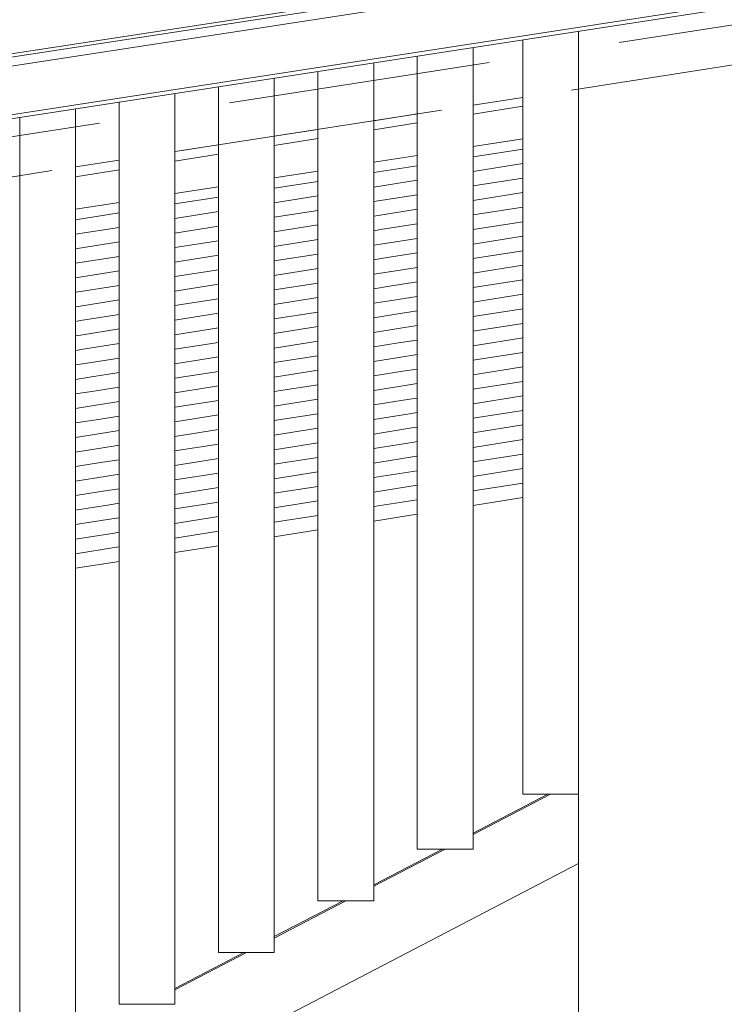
# Model space of a CAD drawing. Header units: millimetres. Extents: x -65 to 293624, y -1905 to 31061.
# Tile 231 of 256: x 119307 to 119874, y 22962 to 23755. Entities that reach past the tile are written whole.
import ezdxf

# ---------------------------------------------------------------- set-up
doc = ezdxf.new("R2010")
doc.units = ezdxf.units.MM
doc.header["$MEASUREMENT"] = 0
doc.linetypes.add('Hidden Line', pattern=[317.5, 211.666667, -105.833333])
for name, color, linetype in [('00 2D joon.AR', 7, 'Continuous'), ('1236 Katuslaed.AR', 7, 'Continuous'), ('1244 Fassaadivarustus.AR', 7, 'Continuous'), ('1245 Klaasfassaadid.AR', 7, 'Continuous'), ('1245 Sisehoovi varjestus.AR', 7, 'Continuous'), ('1248 Vihmaveerennid.AR', 7, 'Continuous'), ('1253 Terrassipostid.AR', 7, 'Continuous'), ('1263 Katuse alusserv.AR', 7, 'Continuous')]:
    doc.layers.add(name, color=color, linetype=linetype)

# ---------------------------------------------------------------- blocks, each defined once
blk = doc.blocks.new('Section Element_1063_3', base_point=(20443.11, 12361.43))
at = {"layer": '1253 Terrassipostid.AR', "color": 7, "linetype": 'Continuous', "lineweight": 13}
blk.add_line((119756.87, 19659.59), (119756.87, 23745.94), dxfattribs=at)
blk = doc.blocks.new('Section Element_1121_3', base_point=(20443.11, 12361.43))
at = {"layer": '1244 Fassaadivarustus.AR', "color": 7, "linetype": 'Continuous', "lineweight": 13}
for p, q in [((119734.37, 23131.53), (119671.87, 23098.97)), ((119732.2, 23131.53), (119671.87, 23100.1)), ((119649.37, 23087.24), (119591.87, 23057.29)), ((119647.2, 23087.24), (119591.87, 23058.41)), ((119569.37, 23045.56), (119511.87, 23015.6)), ((119567.2, 23045.56), (119511.87, 23016.73)), ((119489.37, 23003.88), (119431.87, 22973.92)), ((119487.2, 23003.88), (119431.87, 22975.05))]:
    blk.add_line(p, q, dxfattribs=at)
blk = doc.blocks.new('Section Element_1428_3', base_point=(20443.11, 12361.43))
at = {"layer": '1248 Vihmaveerennid.AR', "color": 7, "linetype": 'Continuous', "lineweight": 13}
for p, q in [((107568.05, 21915.2), (129117.8, 25239.8)), ((107570.49, 21918.29), (129117.53, 25242.47)), ((115501.87, 23131.81), (129118.53, 25232.53)), ((115501.87, 23092.64), (129122.41, 25193.96)), ((115501.87, 23089.49), (129122.72, 25190.86))]:
    blk.add_line(p, q, dxfattribs=at)
blk = doc.blocks.new('Section Element_1645_3', base_point=(20443.11, 12361.43))
at = {"layer": '1245 Klaasfassaadid.AR', "color": 7, "linetype": 'Continuous', "lineweight": 13}
for p, q in [((118761.88, 22557.19), (119756.87, 23075.6)), ((118745.74, 22548.78), (118761.88, 22557.19))]:
    blk.add_line(p, q, dxfattribs=at)
blk = doc.blocks.new('*X2236', base_point=(20443.11, 12361.43))
at = {"layer": '1263 Katuse alusserv.AR', "color": 7, "linetype": 'Continuous', "lineweight": 13}
for p, q in [((119386.87, 23599.75), (119351.87, 23594.22)), ((119386.87, 23599.75), (119351.87, 23594.22)), ((119386.87, 23588.05), (119351.87, 23582.52)), ((119386.87, 23588.05), (119351.87, 23582.52)), ((119386.87, 23576.36), (119351.87, 23570.83)), ((119386.87, 23576.36), (119351.87, 23570.83)), ((119386.87, 23564.66), (119351.87, 23559.13)), ((119386.87, 23564.66), (119351.87, 23559.13)), ((119386.87, 23552.96), (119351.87, 23547.43)), ((119386.87, 23552.96), (119351.87, 23547.43)), ((119386.87, 23541.26), (119352.25, 23535.79)), ((119386.87, 23541.26), (119352.25, 23535.79)), ((119352.25, 23535.79), (119351.87, 23535.73)), ((119352.25, 23535.79), (119351.87, 23535.73)), ((119354.06, 23524.38), (119351.87, 23524.03)), ((119354.06, 23524.38), (119351.87, 23524.03)), ((119386.87, 23529.56), (119354.06, 23524.38)), ((119386.87, 23529.56), (119354.06, 23524.38)), ((119386.87, 23517.87), (119355.86, 23512.97)), ((119386.87, 23517.87), (119355.86, 23512.97)), ((119355.86, 23512.97), (119351.87, 23512.33)), ((119355.86, 23512.97), (119351.87, 23512.33)), ((119357.66, 23501.55), (119351.87, 23500.64)), ((119357.66, 23501.55), (119351.87, 23500.64)), ((119386.87, 23506.17), (119357.66, 23501.55)), ((119386.87, 23506.17), (119357.66, 23501.55)), ((119386.87, 23494.47), (119359.47, 23490.14)), ((119386.87, 23494.47), (119359.47, 23490.14)), ((119359.47, 23490.14), (119351.87, 23488.94)), ((119359.47, 23490.14), (119351.87, 23488.94)), ((119361.27, 23478.73), (119351.87, 23477.24)), ((119361.27, 23478.73), (119351.87, 23477.24)), ((119386.87, 23482.77), (119361.27, 23478.73)), ((119386.87, 23482.77), (119361.27, 23478.73)), ((119386.87, 23471.07), (119363.07, 23467.31)), ((119386.87, 23471.07), (119363.07, 23467.31)), ((119363.07, 23467.31), (119351.87, 23465.54)), ((119363.07, 23467.31), (119351.87, 23465.54)), ((119364.88, 23455.9), (119351.87, 23453.84)), ((119364.88, 23455.9), (119351.87, 23453.84)), ((119386.87, 23459.37), (119364.88, 23455.9)), ((119386.87, 23459.37), (119364.88, 23455.9)), ((119366.68, 23444.49), (119351.87, 23442.15)), ((119366.68, 23444.49), (119351.87, 23442.15)), ((119386.87, 23447.68), (119366.68, 23444.49)), ((119386.87, 23447.68), (119366.68, 23444.49)), ((119368.48, 23433.07), (119351.87, 23430.45)), ((119368.48, 23433.07), (119351.87, 23430.45)), ((119386.87, 23435.98), (119368.48, 23433.07)), ((119386.87, 23435.98), (119368.48, 23433.07)), ((119370.29, 23421.66), (119351.87, 23418.75)), ((119370.29, 23421.66), (119351.87, 23418.75)), ((119386.87, 23424.28), (119370.29, 23421.66)), ((119386.87, 23424.28), (119370.29, 23421.66)), ((119386.87, 23412.58), (119372.09, 23410.25)), ((119386.87, 23412.58), (119372.09, 23410.25)), ((119372.09, 23410.25), (119351.87, 23407.05)), ((119372.09, 23410.25), (119351.87, 23407.05)), ((119373.89, 23398.83), (119351.87, 23395.35)), ((119373.89, 23398.83), (119351.87, 23395.35)), ((119386.87, 23400.88), (119373.89, 23398.83)), ((119386.87, 23400.88), (119373.89, 23398.83)), ((119386.87, 23389.18), (119375.7, 23387.42)), ((119386.87, 23389.18), (119375.7, 23387.42)), ((119375.7, 23387.42), (119351.87, 23383.65)), ((119375.7, 23387.42), (119351.87, 23383.65)), ((119377.5, 23376.01), (119351.87, 23371.96)), ((119377.5, 23376.01), (119351.87, 23371.96)), ((119386.87, 23377.49), (119377.5, 23376.01)), ((119386.87, 23377.49), (119377.5, 23376.01)), ((119386.87, 23365.79), (119379.3, 23364.59)), ((119386.87, 23365.79), (119379.3, 23364.59)), ((119379.3, 23364.59), (119351.87, 23360.26)), ((119379.3, 23364.59), (119351.87, 23360.26)), ((119381.11, 23353.18), (119351.87, 23348.56)), ((119381.11, 23353.18), (119351.87, 23348.56)), ((119386.87, 23354.09), (119381.11, 23353.18)), ((119386.87, 23354.09), (119381.11, 23353.18)), ((119382.91, 23341.77), (119351.87, 23336.86)), ((119382.91, 23341.77), (119351.87, 23336.86)), ((119386.87, 23342.39), (119382.91, 23341.77)), ((119386.87, 23342.39), (119382.91, 23341.77)), ((119384.71, 23330.35), (119351.87, 23325.16)), ((119384.71, 23330.35), (119351.87, 23325.16)), ((119386.87, 23330.69), (119384.71, 23330.35)), ((119386.87, 23330.69), (119384.71, 23330.35))]:
    blk.add_line(p, q, dxfattribs=at)
blk = doc.blocks.new('*X2237', base_point=(20443.11, 12361.43))
at = {"layer": '1263 Katuse alusserv.AR', "color": 7, "linetype": 'Continuous', "lineweight": 13}
for p, q in [((119386.87, 23599.75), (119351.87, 23594.22)), ((119386.87, 23599.75), (119351.87, 23594.22)), ((119386.87, 23588.05), (119351.87, 23582.52)), ((119386.87, 23588.05), (119351.87, 23582.52)), ((119386.87, 23576.36), (119351.87, 23570.83)), ((119386.87, 23576.36), (119351.87, 23570.83)), ((119386.87, 23564.66), (119351.87, 23559.13)), ((119386.87, 23564.66), (119351.87, 23559.13)), ((119386.87, 23552.96), (119351.87, 23547.43)), ((119386.87, 23552.96), (119351.87, 23547.43)), ((119386.87, 23541.26), (119352.25, 23535.79)), ((119386.87, 23541.26), (119352.25, 23535.79)), ((119352.25, 23535.79), (119351.87, 23535.73)), ((119352.25, 23535.79), (119351.87, 23535.73)), ((119354.06, 23524.38), (119351.87, 23524.03)), ((119354.06, 23524.38), (119351.87, 23524.03)), ((119386.87, 23529.56), (119354.06, 23524.38)), ((119386.87, 23529.56), (119354.06, 23524.38)), ((119386.87, 23517.87), (119355.86, 23512.97)), ((119386.87, 23517.87), (119355.86, 23512.97)), ((119355.86, 23512.97), (119351.87, 23512.33)), ((119355.86, 23512.97), (119351.87, 23512.33)), ((119357.66, 23501.55), (119351.87, 23500.64)), ((119357.66, 23501.55), (119351.87, 23500.64)), ((119386.87, 23506.17), (119357.66, 23501.55)), ((119386.87, 23506.17), (119357.66, 23501.55)), ((119386.87, 23494.47), (119359.47, 23490.14)), ((119386.87, 23494.47), (119359.47, 23490.14)), ((119359.47, 23490.14), (119351.87, 23488.94)), ((119359.47, 23490.14), (119351.87, 23488.94)), ((119361.27, 23478.73), (119351.87, 23477.24)), ((119361.27, 23478.73), (119351.87, 23477.24)), ((119386.87, 23482.77), (119361.27, 23478.73)), ((119386.87, 23482.77), (119361.27, 23478.73)), ((119386.87, 23471.07), (119363.07, 23467.31)), ((119386.87, 23471.07), (119363.07, 23467.31)), ((119363.07, 23467.31), (119351.87, 23465.54)), ((119363.07, 23467.31), (119351.87, 23465.54)), ((119364.88, 23455.9), (119351.87, 23453.84)), ((119364.88, 23455.9), (119351.87, 23453.84)), ((119386.87, 23459.37), (119364.88, 23455.9)), ((119386.87, 23459.37), (119364.88, 23455.9)), ((119366.68, 23444.49), (119351.87, 23442.15)), ((119366.68, 23444.49), (119351.87, 23442.15)), ((119386.87, 23447.68), (119366.68, 23444.49)), ((119386.87, 23447.68), (119366.68, 23444.49)), ((119368.48, 23433.07), (119351.87, 23430.45)), ((119368.48, 23433.07), (119351.87, 23430.45)), ((119386.87, 23435.98), (119368.48, 23433.07)), ((119386.87, 23435.98), (119368.48, 23433.07)), ((119370.29, 23421.66), (119351.87, 23418.75)), ((119370.29, 23421.66), (119351.87, 23418.75)), ((119386.87, 23424.28), (119370.29, 23421.66)), ((119386.87, 23424.28), (119370.29, 23421.66)), ((119386.87, 23412.58), (119372.09, 23410.25)), ((119386.87, 23412.58), (119372.09, 23410.25)), ((119372.09, 23410.25), (119351.87, 23407.05)), ((119372.09, 23410.25), (119351.87, 23407.05)), ((119373.89, 23398.83), (119351.87, 23395.35)), ((119373.89, 23398.83), (119351.87, 23395.35)), ((119386.87, 23400.88), (119373.89, 23398.83)), ((119386.87, 23400.88), (119373.89, 23398.83)), ((119386.87, 23389.18), (119375.7, 23387.42)), ((119386.87, 23389.18), (119375.7, 23387.42)), ((119375.7, 23387.42), (119351.87, 23383.65)), ((119375.7, 23387.42), (119351.87, 23383.65)), ((119377.5, 23376.01), (119351.87, 23371.96)), ((119377.5, 23376.01), (119351.87, 23371.96)), ((119386.87, 23377.49), (119377.5, 23376.01)), ((119386.87, 23377.49), (119377.5, 23376.01)), ((119386.87, 23365.79), (119379.3, 23364.59)), ((119386.87, 23365.79), (119379.3, 23364.59)), ((119379.3, 23364.59), (119351.87, 23360.26)), ((119379.3, 23364.59), (119351.87, 23360.26)), ((119381.11, 23353.18), (119351.87, 23348.56)), ((119381.11, 23353.18), (119351.87, 23348.56)), ((119386.87, 23354.09), (119381.11, 23353.18)), ((119386.87, 23354.09), (119381.11, 23353.18)), ((119382.91, 23341.77), (119351.87, 23336.86)), ((119382.91, 23341.77), (119351.87, 23336.86)), ((119386.87, 23342.39), (119382.91, 23341.77)), ((119386.87, 23342.39), (119382.91, 23341.77)), ((119384.71, 23330.35), (119351.87, 23325.16)), ((119384.71, 23330.35), (119351.87, 23325.16)), ((119386.87, 23330.69), (119384.71, 23330.35)), ((119386.87, 23330.69), (119384.71, 23330.35))]:
    blk.add_line(p, q, dxfattribs=at)
blk = doc.blocks.new('*X2238', base_point=(20443.11, 12361.43))
at = {"layer": '1263 Katuse alusserv.AR', "color": 7, "linetype": 'Continuous', "lineweight": 13}
for p, q in [((119466.87, 23612.39), (119431.87, 23606.86)), ((119466.87, 23612.39), (119431.87, 23606.86)), ((119466.87, 23600.69), (119431.87, 23595.16)), ((119466.87, 23600.69), (119431.87, 23595.16)), ((119466.87, 23589), (119431.87, 23583.47)), ((119466.87, 23589), (119431.87, 23583.47)), ((119466.87, 23577.3), (119431.87, 23571.77)), ((119466.87, 23577.3), (119431.87, 23571.77)), ((119466.87, 23565.6), (119431.87, 23560.07)), ((119466.87, 23565.6), (119431.87, 23560.07)), ((119466.87, 23553.9), (119431.87, 23548.37)), ((119466.87, 23553.9), (119431.87, 23548.37)), ((119466.87, 23542.2), (119431.87, 23536.67)), ((119466.87, 23542.2), (119431.87, 23536.67)), ((119466.87, 23530.51), (119431.87, 23524.98)), ((119466.87, 23530.51), (119431.87, 23524.98)), ((119466.87, 23518.81), (119431.87, 23513.28)), ((119466.87, 23518.81), (119431.87, 23513.28)), ((119466.87, 23507.11), (119431.87, 23501.58)), ((119466.87, 23507.11), (119431.87, 23501.58)), ((119466.87, 23495.41), (119431.87, 23489.88)), ((119466.87, 23495.41), (119431.87, 23489.88)), ((119466.87, 23483.71), (119431.87, 23478.18)), ((119466.87, 23483.71), (119431.87, 23478.18)), ((119466.87, 23472.01), (119431.87, 23466.48)), ((119466.87, 23472.01), (119431.87, 23466.48)), ((119466.87, 23460.32), (119431.87, 23454.79)), ((119466.87, 23460.32), (119431.87, 23454.79)), ((119466.87, 23448.62), (119431.87, 23443.09)), ((119466.87, 23448.62), (119431.87, 23443.09)), ((119466.87, 23436.92), (119431.87, 23431.39)), ((119466.87, 23436.92), (119431.87, 23431.39)), ((119466.87, 23425.22), (119431.87, 23419.69)), ((119466.87, 23425.22), (119431.87, 23419.69)), ((119466.87, 23413.52), (119431.87, 23407.99)), ((119466.87, 23413.52), (119431.87, 23407.99)), ((119466.87, 23401.82), (119431.87, 23396.29)), ((119466.87, 23401.82), (119431.87, 23396.29)), ((119466.87, 23390.13), (119431.87, 23384.6)), ((119466.87, 23390.13), (119431.87, 23384.6)), ((119466.87, 23378.43), (119431.87, 23372.9)), ((119466.87, 23378.43), (119431.87, 23372.9)), ((119466.87, 23366.73), (119431.87, 23361.2)), ((119466.87, 23366.73), (119431.87, 23361.2)), ((119466.87, 23355.03), (119431.87, 23349.5)), ((119466.87, 23355.03), (119431.87, 23349.5)), ((119466.87, 23343.33), (119431.87, 23337.8)), ((119466.87, 23343.33), (119431.87, 23337.8))]:
    blk.add_line(p, q, dxfattribs=at)
blk = doc.blocks.new('*X2239', base_point=(20443.11, 12361.43))
at = {"layer": '1263 Katuse alusserv.AR', "color": 7, "linetype": 'Continuous', "lineweight": 13}
for p, q in [((119466.87, 23612.39), (119431.87, 23606.86)), ((119466.87, 23612.39), (119431.87, 23606.86)), ((119466.87, 23600.69), (119431.87, 23595.16)), ((119466.87, 23600.69), (119431.87, 23595.16)), ((119466.87, 23589), (119431.87, 23583.47)), ((119466.87, 23589), (119431.87, 23583.47)), ((119466.87, 23577.3), (119431.87, 23571.77)), ((119466.87, 23577.3), (119431.87, 23571.77)), ((119466.87, 23565.6), (119431.87, 23560.07)), ((119466.87, 23565.6), (119431.87, 23560.07)), ((119466.87, 23553.9), (119431.87, 23548.37)), ((119466.87, 23553.9), (119431.87, 23548.37)), ((119466.87, 23542.2), (119431.87, 23536.67)), ((119466.87, 23542.2), (119431.87, 23536.67)), ((119466.87, 23530.51), (119431.87, 23524.98)), ((119466.87, 23530.51), (119431.87, 23524.98)), ((119466.87, 23518.81), (119431.87, 23513.28)), ((119466.87, 23518.81), (119431.87, 23513.28)), ((119466.87, 23507.11), (119431.87, 23501.58)), ((119466.87, 23507.11), (119431.87, 23501.58)), ((119466.87, 23495.41), (119431.87, 23489.88)), ((119466.87, 23495.41), (119431.87, 23489.88)), ((119466.87, 23483.71), (119431.87, 23478.18)), ((119466.87, 23483.71), (119431.87, 23478.18)), ((119466.87, 23472.01), (119431.87, 23466.48)), ((119466.87, 23472.01), (119431.87, 23466.48)), ((119466.87, 23460.32), (119431.87, 23454.79)), ((119466.87, 23460.32), (119431.87, 23454.79)), ((119466.87, 23448.62), (119431.87, 23443.09)), ((119466.87, 23448.62), (119431.87, 23443.09)), ((119466.87, 23436.92), (119431.87, 23431.39)), ((119466.87, 23436.92), (119431.87, 23431.39)), ((119466.87, 23425.22), (119431.87, 23419.69)), ((119466.87, 23425.22), (119431.87, 23419.69)), ((119466.87, 23413.52), (119431.87, 23407.99)), ((119466.87, 23413.52), (119431.87, 23407.99)), ((119466.87, 23401.82), (119431.87, 23396.29)), ((119466.87, 23401.82), (119431.87, 23396.29)), ((119466.87, 23390.13), (119431.87, 23384.6)), ((119466.87, 23390.13), (119431.87, 23384.6)), ((119466.87, 23378.43), (119431.87, 23372.9)), ((119466.87, 23378.43), (119431.87, 23372.9)), ((119466.87, 23366.73), (119431.87, 23361.2)), ((119466.87, 23366.73), (119431.87, 23361.2)), ((119466.87, 23355.03), (119431.87, 23349.5)), ((119466.87, 23355.03), (119431.87, 23349.5)), ((119466.87, 23343.33), (119431.87, 23337.8)), ((119466.87, 23343.33), (119431.87, 23337.8))]:
    blk.add_line(p, q, dxfattribs=at)
blk = doc.blocks.new('*X2240', base_point=(20443.11, 12361.43))
at = {"layer": '1263 Katuse alusserv.AR', "color": 7, "linetype": 'Continuous', "lineweight": 13}
for p, q in [((119546.87, 23625.03), (119511.87, 23619.5)), ((119546.87, 23625.03), (119511.87, 23619.5)), ((119546.87, 23613.34), (119511.87, 23607.81)), ((119546.87, 23613.34), (119511.87, 23607.81)), ((119546.87, 23601.64), (119511.87, 23596.11)), ((119546.87, 23601.64), (119511.87, 23596.11)), ((119546.87, 23589.94), (119511.87, 23584.41)), ((119546.87, 23589.94), (119511.87, 23584.41)), ((119546.87, 23578.24), (119511.87, 23572.71)), ((119546.87, 23578.24), (119511.87, 23572.71)), ((119546.87, 23566.54), (119511.87, 23561.01)), ((119546.87, 23566.54), (119511.87, 23561.01)), ((119546.87, 23554.84), (119511.87, 23549.31)), ((119546.87, 23554.84), (119511.87, 23549.31)), ((119546.87, 23543.15), (119511.87, 23537.62)), ((119546.87, 23543.15), (119511.87, 23537.62)), ((119546.87, 23531.45), (119511.87, 23525.92)), ((119546.87, 23531.45), (119511.87, 23525.92)), ((119546.87, 23519.75), (119511.87, 23514.22)), ((119546.87, 23519.75), (119511.87, 23514.22)), ((119546.87, 23508.05), (119511.87, 23502.52)), ((119546.87, 23508.05), (119511.87, 23502.52)), ((119546.87, 23496.35), (119511.87, 23490.82)), ((119546.87, 23496.35), (119511.87, 23490.82)), ((119546.87, 23484.65), (119511.87, 23479.12)), ((119546.87, 23484.65), (119511.87, 23479.12)), ((119546.87, 23472.96), (119511.87, 23467.43)), ((119546.87, 23472.96), (119511.87, 23467.43)), ((119546.87, 23461.26), (119511.87, 23455.73)), ((119546.87, 23461.26), (119511.87, 23455.73)), ((119546.87, 23449.56), (119511.87, 23444.03)), ((119546.87, 23449.56), (119511.87, 23444.03)), ((119546.87, 23437.86), (119511.87, 23432.33)), ((119546.87, 23437.86), (119511.87, 23432.33)), ((119546.87, 23426.16), (119511.87, 23420.63)), ((119546.87, 23426.16), (119511.87, 23420.63)), ((119546.87, 23414.46), (119511.87, 23408.93)), ((119546.87, 23414.46), (119511.87, 23408.93)), ((119546.87, 23402.77), (119511.87, 23397.24)), ((119546.87, 23402.77), (119511.87, 23397.24)), ((119546.87, 23391.07), (119511.87, 23385.54)), ((119546.87, 23391.07), (119511.87, 23385.54)), ((119546.87, 23379.37), (119511.87, 23373.84)), ((119546.87, 23379.37), (119511.87, 23373.84)), ((119546.87, 23367.67), (119511.87, 23362.14)), ((119546.87, 23367.67), (119511.87, 23362.14)), ((119546.87, 23355.97), (119511.87, 23350.44)), ((119546.87, 23355.97), (119511.87, 23350.44))]:
    blk.add_line(p, q, dxfattribs=at)
blk = doc.blocks.new('*X2241', base_point=(20443.11, 12361.43))
at = {"layer": '1263 Katuse alusserv.AR', "color": 7, "linetype": 'Continuous', "lineweight": 13}
for p, q in [((119546.87, 23625.03), (119511.87, 23619.5)), ((119546.87, 23625.03), (119511.87, 23619.5)), ((119546.87, 23613.34), (119511.87, 23607.81)), ((119546.87, 23613.34), (119511.87, 23607.81)), ((119546.87, 23601.64), (119511.87, 23596.11)), ((119546.87, 23601.64), (119511.87, 23596.11)), ((119546.87, 23589.94), (119511.87, 23584.41)), ((119546.87, 23589.94), (119511.87, 23584.41)), ((119546.87, 23578.24), (119511.87, 23572.71)), ((119546.87, 23578.24), (119511.87, 23572.71)), ((119546.87, 23566.54), (119511.87, 23561.01)), ((119546.87, 23566.54), (119511.87, 23561.01)), ((119546.87, 23554.84), (119511.87, 23549.31)), ((119546.87, 23554.84), (119511.87, 23549.31)), ((119546.87, 23543.15), (119511.87, 23537.62)), ((119546.87, 23543.15), (119511.87, 23537.62)), ((119546.87, 23531.45), (119511.87, 23525.92)), ((119546.87, 23531.45), (119511.87, 23525.92)), ((119546.87, 23519.75), (119511.87, 23514.22)), ((119546.87, 23519.75), (119511.87, 23514.22)), ((119546.87, 23508.05), (119511.87, 23502.52)), ((119546.87, 23508.05), (119511.87, 23502.52)), ((119546.87, 23496.35), (119511.87, 23490.82)), ((119546.87, 23496.35), (119511.87, 23490.82)), ((119546.87, 23484.65), (119511.87, 23479.12)), ((119546.87, 23484.65), (119511.87, 23479.12)), ((119546.87, 23472.96), (119511.87, 23467.43)), ((119546.87, 23472.96), (119511.87, 23467.43)), ((119546.87, 23461.26), (119511.87, 23455.73)), ((119546.87, 23461.26), (119511.87, 23455.73)), ((119546.87, 23449.56), (119511.87, 23444.03)), ((119546.87, 23449.56), (119511.87, 23444.03)), ((119546.87, 23437.86), (119511.87, 23432.33)), ((119546.87, 23437.86), (119511.87, 23432.33)), ((119546.87, 23426.16), (119511.87, 23420.63)), ((119546.87, 23426.16), (119511.87, 23420.63)), ((119546.87, 23414.46), (119511.87, 23408.93)), ((119546.87, 23414.46), (119511.87, 23408.93)), ((119546.87, 23402.77), (119511.87, 23397.24)), ((119546.87, 23402.77), (119511.87, 23397.24)), ((119546.87, 23391.07), (119511.87, 23385.54)), ((119546.87, 23391.07), (119511.87, 23385.54)), ((119546.87, 23379.37), (119511.87, 23373.84)), ((119546.87, 23379.37), (119511.87, 23373.84)), ((119546.87, 23367.67), (119511.87, 23362.14)), ((119546.87, 23367.67), (119511.87, 23362.14)), ((119546.87, 23355.97), (119511.87, 23350.44)), ((119546.87, 23355.97), (119511.87, 23350.44))]:
    blk.add_line(p, q, dxfattribs=at)
blk = doc.blocks.new('*X2242', base_point=(20443.11, 12361.43))
at = {"layer": '1263 Katuse alusserv.AR', "color": 7, "linetype": 'Continuous', "lineweight": 13}
for p, q in [((119626.87, 23637.67), (119591.87, 23632.14)), ((119626.87, 23637.67), (119591.87, 23632.14)), ((119591.98, 23620.46), (119591.87, 23620.45)), ((119591.98, 23620.46), (119591.87, 23620.45)), ((119626.87, 23625.98), (119591.98, 23620.46)), ((119626.87, 23625.98), (119591.98, 23620.46)), ((119626.87, 23614.28), (119593.78, 23609.05)), ((119626.87, 23614.28), (119593.78, 23609.05)), ((119593.78, 23609.05), (119591.87, 23608.75)), ((119593.78, 23609.05), (119591.87, 23608.75)), ((119595.58, 23597.64), (119591.87, 23597.05)), ((119595.58, 23597.64), (119591.87, 23597.05)), ((119626.87, 23602.58), (119595.58, 23597.64)), ((119626.87, 23602.58), (119595.58, 23597.64)), ((119626.87, 23590.88), (119597.39, 23586.22)), ((119626.87, 23590.88), (119597.39, 23586.22)), ((119597.39, 23586.22), (119591.87, 23585.35)), ((119597.39, 23586.22), (119591.87, 23585.35)), ((119626.87, 23579.18), (119599.19, 23574.81)), ((119626.87, 23579.18), (119599.19, 23574.81)), ((119599.19, 23574.81), (119591.87, 23573.65)), ((119599.19, 23574.81), (119591.87, 23573.65)), ((119600.99, 23563.4), (119591.87, 23561.95)), ((119600.99, 23563.4), (119591.87, 23561.95)), ((119626.87, 23567.48), (119600.99, 23563.4)), ((119626.87, 23567.48), (119600.99, 23563.4)), ((119626.87, 23555.79), (119602.8, 23551.98)), ((119626.87, 23555.79), (119602.8, 23551.98)), ((119602.8, 23551.98), (119591.87, 23550.26)), ((119602.8, 23551.98), (119591.87, 23550.26)), ((119604.6, 23540.57), (119591.87, 23538.56)), ((119604.6, 23540.57), (119591.87, 23538.56)), ((119626.87, 23544.09), (119604.6, 23540.57)), ((119626.87, 23544.09), (119604.6, 23540.57)), ((119626.87, 23532.39), (119606.4, 23529.16)), ((119626.87, 23532.39), (119606.4, 23529.16)), ((119606.4, 23529.16), (119591.87, 23526.86)), ((119606.4, 23529.16), (119591.87, 23526.86)), ((119608.21, 23517.74), (119591.87, 23515.16)), ((119608.21, 23517.74), (119591.87, 23515.16)), ((119626.87, 23520.69), (119608.21, 23517.74)), ((119626.87, 23520.69), (119608.21, 23517.74)), ((119626.87, 23508.99), (119610.01, 23506.33)), ((119626.87, 23508.99), (119610.01, 23506.33)), ((119610.01, 23506.33), (119591.87, 23503.46)), ((119610.01, 23506.33), (119591.87, 23503.46)), ((119611.81, 23494.92), (119591.87, 23491.76)), ((119611.81, 23494.92), (119591.87, 23491.76)), ((119626.87, 23497.29), (119611.81, 23494.92)), ((119626.87, 23497.29), (119611.81, 23494.92)), ((119626.87, 23485.6), (119613.62, 23483.5)), ((119626.87, 23485.6), (119613.62, 23483.5)), ((119613.62, 23483.5), (119591.87, 23480.07)), ((119613.62, 23483.5), (119591.87, 23480.07)), ((119615.42, 23472.09), (119591.87, 23468.37)), ((119615.42, 23472.09), (119591.87, 23468.37)), ((119626.87, 23473.9), (119615.42, 23472.09)), ((119626.87, 23473.9), (119615.42, 23472.09)), ((119617.22, 23460.68), (119591.87, 23456.67)), ((119617.22, 23460.68), (119591.87, 23456.67)), ((119626.87, 23462.2), (119617.22, 23460.68)), ((119626.87, 23462.2), (119617.22, 23460.68)), ((119619.03, 23449.26), (119591.87, 23444.97)), ((119619.03, 23449.26), (119591.87, 23444.97)), ((119626.87, 23450.5), (119619.03, 23449.26)), ((119626.87, 23450.5), (119619.03, 23449.26)), ((119620.83, 23437.85), (119591.87, 23433.27)), ((119620.83, 23437.85), (119591.87, 23433.27)), ((119626.87, 23438.8), (119620.83, 23437.85)), ((119626.87, 23438.8), (119620.83, 23437.85)), ((119622.63, 23426.44), (119591.87, 23421.57)), ((119622.63, 23426.44), (119591.87, 23421.57)), ((119626.87, 23427.11), (119622.63, 23426.44)), ((119626.87, 23427.11), (119622.63, 23426.44)), ((119624.44, 23415.02), (119591.87, 23409.88)), ((119624.44, 23415.02), (119591.87, 23409.88)), ((119626.87, 23415.41), (119624.44, 23415.02)), ((119626.87, 23415.41), (119624.44, 23415.02)), ((119626.24, 23403.61), (119591.87, 23398.18)), ((119626.24, 23403.61), (119591.87, 23398.18)), ((119626.87, 23403.71), (119626.24, 23403.61)), ((119626.87, 23403.71), (119626.24, 23403.61)), ((119626.87, 23392.01), (119591.87, 23386.48)), ((119626.87, 23392.01), (119591.87, 23386.48)), ((119626.87, 23380.31), (119591.87, 23374.78)), ((119626.87, 23380.31), (119591.87, 23374.78)), ((119626.87, 23368.61), (119591.87, 23363.08)), ((119626.87, 23368.61), (119591.87, 23363.08))]:
    blk.add_line(p, q, dxfattribs=at)
blk = doc.blocks.new('*X2243', base_point=(20443.11, 12361.43))
at = {"layer": '1263 Katuse alusserv.AR', "color": 7, "linetype": 'Continuous', "lineweight": 13}
for p, q in [((119626.87, 23637.67), (119591.87, 23632.14)), ((119626.87, 23637.67), (119591.87, 23632.14)), ((119591.98, 23620.46), (119591.87, 23620.45)), ((119591.98, 23620.46), (119591.87, 23620.45)), ((119626.87, 23625.98), (119591.98, 23620.46)), ((119626.87, 23625.98), (119591.98, 23620.46)), ((119626.87, 23614.28), (119593.78, 23609.05)), ((119626.87, 23614.28), (119593.78, 23609.05)), ((119593.78, 23609.05), (119591.87, 23608.75)), ((119593.78, 23609.05), (119591.87, 23608.75)), ((119595.58, 23597.64), (119591.87, 23597.05)), ((119595.58, 23597.64), (119591.87, 23597.05)), ((119626.87, 23602.58), (119595.58, 23597.64)), ((119626.87, 23602.58), (119595.58, 23597.64)), ((119626.87, 23590.88), (119597.39, 23586.22)), ((119626.87, 23590.88), (119597.39, 23586.22)), ((119597.39, 23586.22), (119591.87, 23585.35)), ((119597.39, 23586.22), (119591.87, 23585.35)), ((119626.87, 23579.18), (119599.19, 23574.81)), ((119626.87, 23579.18), (119599.19, 23574.81)), ((119599.19, 23574.81), (119591.87, 23573.65)), ((119599.19, 23574.81), (119591.87, 23573.65)), ((119600.99, 23563.4), (119591.87, 23561.95)), ((119600.99, 23563.4), (119591.87, 23561.95)), ((119626.87, 23567.48), (119600.99, 23563.4)), ((119626.87, 23567.48), (119600.99, 23563.4)), ((119626.87, 23555.79), (119602.8, 23551.98)), ((119626.87, 23555.79), (119602.8, 23551.98)), ((119602.8, 23551.98), (119591.87, 23550.26)), ((119602.8, 23551.98), (119591.87, 23550.26)), ((119604.6, 23540.57), (119591.87, 23538.56)), ((119604.6, 23540.57), (119591.87, 23538.56)), ((119626.87, 23544.09), (119604.6, 23540.57)), ((119626.87, 23544.09), (119604.6, 23540.57)), ((119626.87, 23532.39), (119606.4, 23529.16)), ((119626.87, 23532.39), (119606.4, 23529.16)), ((119606.4, 23529.16), (119591.87, 23526.86)), ((119606.4, 23529.16), (119591.87, 23526.86)), ((119608.21, 23517.74), (119591.87, 23515.16)), ((119608.21, 23517.74), (119591.87, 23515.16)), ((119626.87, 23520.69), (119608.21, 23517.74)), ((119626.87, 23520.69), (119608.21, 23517.74)), ((119626.87, 23508.99), (119610.01, 23506.33)), ((119626.87, 23508.99), (119610.01, 23506.33)), ((119610.01, 23506.33), (119591.87, 23503.46)), ((119610.01, 23506.33), (119591.87, 23503.46)), ((119611.81, 23494.92), (119591.87, 23491.76)), ((119611.81, 23494.92), (119591.87, 23491.76)), ((119626.87, 23497.29), (119611.81, 23494.92)), ((119626.87, 23497.29), (119611.81, 23494.92)), ((119626.87, 23485.6), (119613.62, 23483.5)), ((119626.87, 23485.6), (119613.62, 23483.5)), ((119613.62, 23483.5), (119591.87, 23480.07)), ((119613.62, 23483.5), (119591.87, 23480.07)), ((119615.42, 23472.09), (119591.87, 23468.37)), ((119615.42, 23472.09), (119591.87, 23468.37)), ((119626.87, 23473.9), (119615.42, 23472.09)), ((119626.87, 23473.9), (119615.42, 23472.09)), ((119617.22, 23460.68), (119591.87, 23456.67)), ((119617.22, 23460.68), (119591.87, 23456.67)), ((119626.87, 23462.2), (119617.22, 23460.68)), ((119626.87, 23462.2), (119617.22, 23460.68)), ((119619.03, 23449.26), (119591.87, 23444.97)), ((119619.03, 23449.26), (119591.87, 23444.97)), ((119626.87, 23450.5), (119619.03, 23449.26)), ((119626.87, 23450.5), (119619.03, 23449.26)), ((119620.83, 23437.85), (119591.87, 23433.27)), ((119620.83, 23437.85), (119591.87, 23433.27)), ((119626.87, 23438.8), (119620.83, 23437.85)), ((119626.87, 23438.8), (119620.83, 23437.85)), ((119622.63, 23426.44), (119591.87, 23421.57)), ((119622.63, 23426.44), (119591.87, 23421.57)), ((119626.87, 23427.11), (119622.63, 23426.44)), ((119626.87, 23427.11), (119622.63, 23426.44)), ((119624.44, 23415.02), (119591.87, 23409.88)), ((119624.44, 23415.02), (119591.87, 23409.88)), ((119626.87, 23415.41), (119624.44, 23415.02)), ((119626.87, 23415.41), (119624.44, 23415.02)), ((119626.24, 23403.61), (119591.87, 23398.18)), ((119626.24, 23403.61), (119591.87, 23398.18)), ((119626.87, 23403.71), (119626.24, 23403.61)), ((119626.87, 23403.71), (119626.24, 23403.61)), ((119626.87, 23392.01), (119591.87, 23386.48)), ((119626.87, 23392.01), (119591.87, 23386.48)), ((119626.87, 23380.31), (119591.87, 23374.78)), ((119626.87, 23380.31), (119591.87, 23374.78)), ((119626.87, 23368.61), (119591.87, 23363.08)), ((119626.87, 23368.61), (119591.87, 23363.08))]:
    blk.add_line(p, q, dxfattribs=at)
blk = doc.blocks.new('*X2244', base_point=(20443.11, 12361.43))
at = {"layer": '1263 Katuse alusserv.AR', "color": 7, "linetype": 'Continuous', "lineweight": 13}
for p, q in [((119711.87, 23651.1), (119671.87, 23644.78)), ((119711.87, 23651.1), (119671.87, 23644.78)), ((119711.87, 23639.41), (119671.87, 23633.09)), ((119711.87, 23639.41), (119671.87, 23633.09)), ((119711.87, 23627.71), (119671.87, 23621.39)), ((119711.87, 23627.71), (119671.87, 23621.39)), ((119711.87, 23616.01), (119671.87, 23609.69)), ((119711.87, 23616.01), (119671.87, 23609.69)), ((119711.87, 23604.31), (119671.87, 23597.99)), ((119711.87, 23604.31), (119671.87, 23597.99)), ((119711.87, 23592.61), (119671.87, 23586.29)), ((119711.87, 23592.61), (119671.87, 23586.29)), ((119711.87, 23580.91), (119671.87, 23574.59)), ((119711.87, 23580.91), (119671.87, 23574.59)), ((119711.87, 23569.22), (119671.87, 23562.9)), ((119711.87, 23569.22), (119671.87, 23562.9)), ((119711.87, 23557.52), (119671.87, 23551.2)), ((119711.87, 23557.52), (119671.87, 23551.2)), ((119711.87, 23545.82), (119671.87, 23539.5)), ((119711.87, 23545.82), (119671.87, 23539.5)), ((119711.87, 23534.12), (119671.87, 23527.8)), ((119711.87, 23534.12), (119671.87, 23527.8)), ((119711.87, 23522.42), (119671.87, 23516.1)), ((119711.87, 23522.42), (119671.87, 23516.1)), ((119711.87, 23510.72), (119671.87, 23504.4)), ((119711.87, 23510.72), (119671.87, 23504.4)), ((119711.87, 23499.03), (119671.87, 23492.71)), ((119711.87, 23499.03), (119671.87, 23492.71)), ((119711.87, 23487.33), (119671.87, 23481.01)), ((119711.87, 23487.33), (119671.87, 23481.01)), ((119711.87, 23475.63), (119671.87, 23469.31)), ((119711.87, 23475.63), (119671.87, 23469.31)), ((119711.87, 23463.93), (119671.87, 23457.61)), ((119711.87, 23463.93), (119671.87, 23457.61)), ((119711.87, 23452.23), (119671.87, 23445.91)), ((119711.87, 23452.23), (119671.87, 23445.91)), ((119711.87, 23440.54), (119671.87, 23434.22)), ((119711.87, 23440.54), (119671.87, 23434.22)), ((119711.87, 23428.84), (119671.87, 23422.52)), ((119711.87, 23428.84), (119671.87, 23422.52)), ((119711.87, 23417.14), (119671.87, 23410.82)), ((119711.87, 23417.14), (119671.87, 23410.82)), ((119711.87, 23405.44), (119671.87, 23399.12)), ((119711.87, 23405.44), (119671.87, 23399.12)), ((119711.87, 23393.74), (119671.87, 23387.42)), ((119711.87, 23393.74), (119671.87, 23387.42)), ((119711.87, 23382.04), (119671.87, 23375.72)), ((119711.87, 23382.04), (119671.87, 23375.72))]:
    blk.add_line(p, q, dxfattribs=at)
blk = doc.blocks.new('*X2245', base_point=(20443.11, 12361.43))
at = {"layer": '1263 Katuse alusserv.AR', "color": 7, "linetype": 'Continuous', "lineweight": 13}
for p, q in [((119711.87, 23651.1), (119671.87, 23644.78)), ((119711.87, 23651.1), (119671.87, 23644.78)), ((119711.87, 23639.41), (119671.87, 23633.09)), ((119711.87, 23639.41), (119671.87, 23633.09)), ((119711.87, 23627.71), (119671.87, 23621.39)), ((119711.87, 23627.71), (119671.87, 23621.39)), ((119711.87, 23616.01), (119671.87, 23609.69)), ((119711.87, 23616.01), (119671.87, 23609.69)), ((119711.87, 23604.31), (119671.87, 23597.99)), ((119711.87, 23604.31), (119671.87, 23597.99)), ((119711.87, 23592.61), (119671.87, 23586.29)), ((119711.87, 23592.61), (119671.87, 23586.29)), ((119711.87, 23580.91), (119671.87, 23574.59)), ((119711.87, 23580.91), (119671.87, 23574.59)), ((119711.87, 23569.22), (119671.87, 23562.9)), ((119711.87, 23569.22), (119671.87, 23562.9)), ((119711.87, 23557.52), (119671.87, 23551.2)), ((119711.87, 23557.52), (119671.87, 23551.2)), ((119711.87, 23545.82), (119671.87, 23539.5)), ((119711.87, 23545.82), (119671.87, 23539.5)), ((119711.87, 23534.12), (119671.87, 23527.8)), ((119711.87, 23534.12), (119671.87, 23527.8)), ((119711.87, 23522.42), (119671.87, 23516.1)), ((119711.87, 23522.42), (119671.87, 23516.1)), ((119711.87, 23510.72), (119671.87, 23504.4)), ((119711.87, 23510.72), (119671.87, 23504.4)), ((119711.87, 23499.03), (119671.87, 23492.71)), ((119711.87, 23499.03), (119671.87, 23492.71)), ((119711.87, 23487.33), (119671.87, 23481.01)), ((119711.87, 23487.33), (119671.87, 23481.01)), ((119711.87, 23475.63), (119671.87, 23469.31)), ((119711.87, 23475.63), (119671.87, 23469.31)), ((119711.87, 23463.93), (119671.87, 23457.61)), ((119711.87, 23463.93), (119671.87, 23457.61)), ((119711.87, 23452.23), (119671.87, 23445.91)), ((119711.87, 23452.23), (119671.87, 23445.91)), ((119711.87, 23440.54), (119671.87, 23434.22)), ((119711.87, 23440.54), (119671.87, 23434.22)), ((119711.87, 23428.84), (119671.87, 23422.52)), ((119711.87, 23428.84), (119671.87, 23422.52)), ((119711.87, 23417.14), (119671.87, 23410.82)), ((119711.87, 23417.14), (119671.87, 23410.82)), ((119711.87, 23405.44), (119671.87, 23399.12)), ((119711.87, 23405.44), (119671.87, 23399.12)), ((119711.87, 23393.74), (119671.87, 23387.42)), ((119711.87, 23393.74), (119671.87, 23387.42)), ((119711.87, 23382.04), (119671.87, 23375.72)), ((119711.87, 23382.04), (119671.87, 23375.72))]:
    blk.add_line(p, q, dxfattribs=at)
blk = doc.blocks.new('Section Element_1680_3', base_point=(20443.11, 12361.43))
at = {"layer": '1263 Katuse alusserv.AR', "color": 7, "linetype": 'Continuous', "lineweight": 13}
for p, q in [((119671.87, 23364.03), (119711.87, 23370.35)), ((119591.87, 23351.39), (119626.87, 23356.92)), ((119511.87, 23338.75), (119546.87, 23344.28)), ((119431.87, 23326.1), (119466.87, 23331.63)), ((119351.87, 23313.46), (119386.87, 23318.99))]:
    blk.add_line(p, q, dxfattribs=at)
at = {"layer": '1263 Katuse alusserv.AR', "lineweight": 0}
for name in ['*X2244', '*X2245', '*X2242', '*X2243', '*X2240', '*X2241', '*X2238', '*X2239', '*X2236', '*X2237']:
    blk.add_blockref(name, (20443.11, 12361.43), dxfattribs=at)
blk = doc.blocks.new('Section Element_1807_3', base_point=(20443.11, 12361.43))
at = {"layer": '1245 Sisehoovi varjestus.AR', "color": 7, "linetype": 'Continuous', "lineweight": 13}
for p, q in [((119351.87, 22920.52), (119351.87, 23683.45)), ((119306.87, 22920.52), (119306.87, 23676.51)), ((119306.87, 22920.52), (119351.87, 22920.52))]:
    blk.add_line(p, q, dxfattribs=at)
blk = doc.blocks.new('Section Element_1808_3', base_point=(20443.11, 12361.43))
at = {"layer": '1245 Sisehoovi varjestus.AR', "color": 7, "linetype": 'Continuous', "lineweight": 13}
for p, q in [((119431.87, 22962.2), (119431.87, 23695.8)), ((119386.87, 22962.2), (119386.87, 23688.85)), ((119386.87, 22962.2), (119431.87, 22962.2))]:
    blk.add_line(p, q, dxfattribs=at)
blk = doc.blocks.new('Section Element_1809_3', base_point=(20443.11, 12361.43))
at = {"layer": '1245 Sisehoovi varjestus.AR', "color": 7, "linetype": 'Continuous', "lineweight": 13}
for p, q in [((119511.87, 23003.88), (119511.87, 23708.14)), ((119466.87, 23003.88), (119466.87, 23701.2)), ((119466.87, 23003.88), (119511.87, 23003.88))]:
    blk.add_line(p, q, dxfattribs=at)
blk = doc.blocks.new('Section Element_1810_3', base_point=(20443.11, 12361.43))
at = {"layer": '1245 Sisehoovi varjestus.AR', "color": 7, "linetype": 'Continuous', "lineweight": 13}
for p, q in [((119591.87, 23045.56), (119591.87, 23720.48)), ((119546.87, 23045.56), (119546.87, 23713.54)), ((119546.87, 23045.56), (119591.87, 23045.56))]:
    blk.add_line(p, q, dxfattribs=at)
blk = doc.blocks.new('Section Element_1811_3', base_point=(20443.11, 12361.43))
at = {"layer": '1245 Sisehoovi varjestus.AR', "color": 7, "linetype": 'Continuous', "lineweight": 13}
for p, q in [((119671.87, 23087.24), (119671.87, 23732.82)), ((119626.87, 23087.24), (119626.87, 23725.88)), ((119626.87, 23087.24), (119671.87, 23087.24))]:
    blk.add_line(p, q, dxfattribs=at)
blk = doc.blocks.new('Section Element_1943_3', base_point=(20443.11, 12361.43))
at = {"layer": '1245 Sisehoovi varjestus.AR', "color": 7, "linetype": 'Continuous', "lineweight": 13}
for p, q in [((119711.87, 23685.66), (119671.87, 23679.34)), ((119626.87, 23672.23), (119591.87, 23666.7)), ((119546.87, 23659.59), (119511.87, 23654.06)), ((119711.87, 23659.46), (119671.87, 23653.14)), ((119466.87, 23646.94), (119431.87, 23641.41)), ((119626.87, 23646.03), (119591.87, 23640.5)), ((119386.87, 23634.3), (119351.87, 23628.77)), ((119546.87, 23633.39), (119511.87, 23627.86)), ((119466.87, 23620.75), (119431.87, 23615.22)), ((119386.87, 23608.11), (119351.87, 23602.58))]:
    blk.add_line(p, q, dxfattribs=at)
blk = doc.blocks.new('Section Element_3000_3', base_point=(20443.11, 12361.43))
at = {"layer": '1236 Katuslaed.AR', "color": 7, "linetype": 'Continuous', "lineweight": 13}
for p, q in [((119711.87, 23692.55), (119671.87, 23686.34)), ((119626.87, 23679.36), (119591.87, 23673.93)), ((119546.87, 23666.94), (119511.87, 23661.51)), ((119466.87, 23654.52), (119431.87, 23649.09)), ((119386.87, 23642.1), (119351.87, 23636.67))]:
    blk.add_line(p, q, dxfattribs=at)
blk = doc.blocks.new('Section Element_3056_3', base_point=(20443.11, 12361.43))
at = {"layer": '1245 Sisehoovi varjestus.AR', "color": 7, "linetype": 'Continuous', "lineweight": 13}
for q in [(119711.87, 23738.99), (119756.87, 23131.53)]:
    blk.add_line((119711.87, 23131.53), q, dxfattribs=at)

msp = doc.modelspace()

# ---------------------------------------------------------------- linework, layer by layer
at = {"layer": '00 2D joon.AR', "color": 41, "linetype": 'Hidden Line', "lineweight": 13, "true_color": 0xffeda8, "flags": 128}
msp.add_lwpolyline([(107541.94, 21835.68), (107546.85, 21804.06), (129116.9, 25152.59), (129111.99, 25184.21)], close=True, dxfattribs=at)

# ---------------------------------------------------------------- block references
at = {"layer": '1236 Katuslaed.AR', "lineweight": 0}
msp.add_blockref('Section Element_3000_3', (20443.11, 12361.43), dxfattribs=at)
at = {"layer": '1244 Fassaadivarustus.AR', "lineweight": 0}
msp.add_blockref('Section Element_1121_3', (20443.11, 12361.43), dxfattribs=at)
at = {"layer": '1245 Klaasfassaadid.AR', "lineweight": 0}
msp.add_blockref('Section Element_1645_3', (20443.11, 12361.43), dxfattribs=at)
at = {"layer": '1245 Sisehoovi varjestus.AR', "lineweight": 0}
for name in ['Section Element_3056_3', 'Section Element_1811_3', 'Section Element_1810_3', 'Section Element_1809_3', 'Section Element_1808_3', 'Section Element_1943_3', 'Section Element_1807_3']:
    msp.add_blockref(name, (20443.11, 12361.43), dxfattribs=at)
at = {"layer": '1248 Vihmaveerennid.AR', "lineweight": 0}
msp.add_blockref('Section Element_1428_3', (20443.11, 12361.43), dxfattribs=at)
at = {"layer": '1253 Terrassipostid.AR', "lineweight": 0}
msp.add_blockref('Section Element_1063_3', (20443.11, 12361.43), dxfattribs=at)
at = {"layer": '1263 Katuse alusserv.AR', "lineweight": 0}
msp.add_blockref('Section Element_1680_3', (20443.11, 12361.43), dxfattribs=at)

doc.saveas('drawing.dxf')
